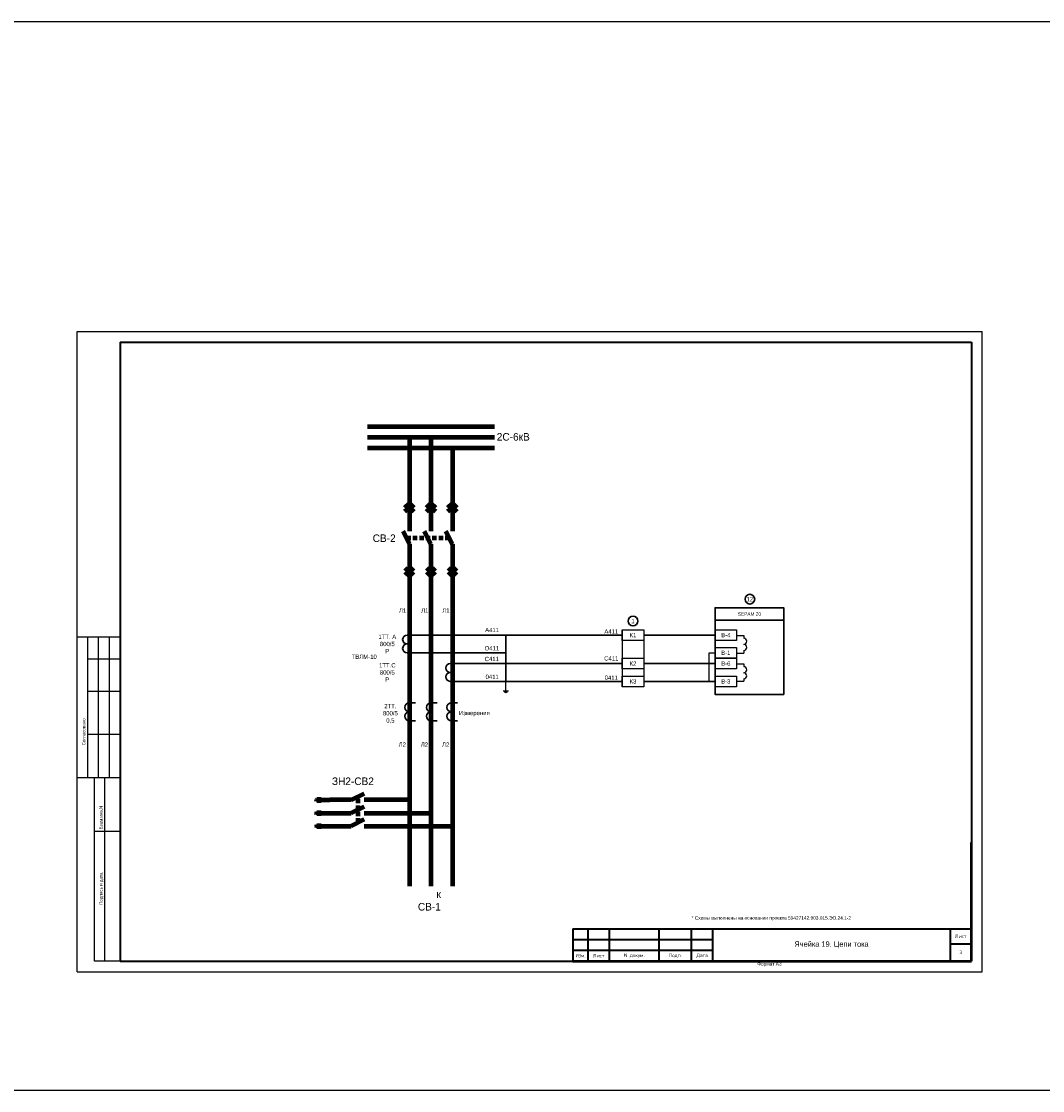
# Model space of a CAD drawing. Header units: millimetres. Extents: x 4897 to 12009, y -3017 to 2708.
# Tile 35 of 86: x 6006 to 6480, y 658 to 1154. Entities that reach past the tile are written whole.
import ezdxf

# ---------------------------------------------------------------- set-up
doc = ezdxf.new("R2010")
doc.units = ezdxf.units.MM
doc.linetypes.add('JIS_02_2.0', pattern=[3, 2, -1])
doc.layers.add('основная 0.5', color=7, linetype='Continuous', lineweight=50)
doc.styles.add('SIMPLEX', font='txt', dxfattribs={"height": 5})

msp = doc.modelspace()

# ---------------------------------------------------------------- linework, layer by layer
for p, q in [((6031.52, 712.59), (6031.52, 1009.64)), ((6031.52, 1009.64), (6451.53, 1009.64)), ((6031.52, 712.59), (6031.52, 1009.64)), ((6451.53, 712.59), (6451.53, 1009.64)), ((6451.53, 712.59), (6451.53, 1009.64)), ((6284.5, 871.33), (6284.5, 844.85)), ((6294.5, 871.33), (6294.5, 844.85)), ((6337.57, 868.66), (6340.94, 868.66)), ((6340.94, 868.66), (6340.94, 867.41)), ((6051.52, 867.82), (6031.52, 867.82)), ((6036.52, 802.82), (6036.52, 867.82)), ((6041.52, 802.82), (6041.52, 867.82)), ((6046.52, 802.82), (6046.52, 867.82)), ((6324.86, 847.35), (6324.86, 860.64)), ((6324.86, 860.64), (6327.57, 860.64)), ((6337.57, 860.47), (6340.94, 860.47)), ((6340.94, 861.72), (6340.94, 860.47)), ((6036.52, 857.82), (6051.52, 857.82)), ((6337.57, 855.47), (6340.94, 855.47)), ((6340.94, 855.47), (6340.94, 854.22)), ((6340.94, 848.55), (6340.94, 847.45)), ((6230.49, 843.33), (6230.49, 847.35)), ((6337.57, 847.45), (6340.94, 847.45)), ((6036.52, 842.82), (6051.52, 842.82)), ((6229.24, 843.05), (6231.74, 843.05)), ((6229.74, 842.55), (6231.24, 842.55)), ((6230.24, 842.33), (6230.49, 842.08)), ((6230.24, 842.33), (6230.74, 842.33)), ((6230.74, 842.33), (6230.49, 842.08)), ((6036.52, 822.82), (6051.52, 822.82)), ((6031.52, 802.82), (6051.52, 802.82)), ((6039.52, 717.64), (6039.52, 802.82)), ((6044.4, 717.64), (6044.4, 802.82)), ((6039.52, 777.82), (6051.52, 777.82)), ((6051.52, 717.64), (6039.52, 717.64)), ((6031.52, 712.59), (6451.53, 712.59))]:
    msp.add_line(p, q)
at = {"lineweight": 40}
for p, q in [((6051.52, 1004.64), (6446.62, 1004.64)), ((6446.62, 1004.64), (6446.62, 717.64)), ((6261.62, 732.63), (6326.62, 732.63)), ((6436.62, 732.64), (6436.62, 717.64)), ((6261.62, 727.63), (6326.62, 727.63)), ((6436.62, 725.64), (6446.62, 725.64)), ((6261.62, 722.63), (6326.62, 722.63)), ((6051.52, 717.64), (6446.62, 717.64))]:
    msp.add_line(p, q, dxfattribs=at)
at = {"linetype": 'Continuous', "lineweight": 40}
msp.add_line((6051.52, 1004.64), (6051.52, 717.64), dxfattribs=at)
at = {"color": 40, "lineweight": 100, "true_color": 0xf8d731}
for p, q in [((6166.23, 965.63), (6225.2, 965.64)), ((6185.72, 960.2), (6185.71, 917.03)), ((6182.71, 917.03), (6185.71, 911.03)), ((6185.71, 911.03), (6185.7, 752.34)), ((6143.68, 793.59), (6143.68, 791.09)), ((6158.74, 792.34), (6164.74, 795.35)), ((6142.68, 792.59), (6142.43, 792.34)), ((6142.68, 792.09), (6142.43, 792.34)), ((6142.68, 792.59), (6142.68, 792.09)), ((6143.18, 793.09), (6143.18, 791.59)), ((6143.68, 792.34), (6148.74, 792.34)), ((6158.74, 792.34), (6148.74, 792.34)), ((6185.7, 792.34), (6164.74, 792.34))]:
    msp.add_line(p, q, dxfattribs=at)
at = {"color": 3, "lineweight": 100}
for p, q in [((6166.23, 960.63), (6225.2, 960.63)), ((6195.72, 960.63), (6195.72, 917.03)), ((6195.71, 911.03), (6192.71, 917.03)), ((6195.71, 911.03), (6195.7, 752.34)), ((6164.74, 789.22), (6158.74, 786.22)), ((6142.68, 786.47), (6142.43, 786.22)), ((6142.68, 785.97), (6142.43, 786.22)), ((6142.68, 786.47), (6142.68, 785.97)), ((6143.18, 786.97), (6143.18, 785.47)), ((6143.68, 787.47), (6143.68, 784.97)), ((6143.68, 786.22), (6148.74, 786.22)), ((6148.74, 786.22), (6158.74, 786.22)), ((6164.74, 786.22), (6195.71, 786.22))]:
    msp.add_line(p, q, dxfattribs=at)
at = {"color": 1, "lineweight": 100}
for p, q in [((6166.23, 955.63), (6225.2, 955.65)), ((6205.71, 955.64), (6205.71, 917.03)), ((6205.73, 911.03), (6202.71, 917.03)), ((6205.73, 911.03), (6205.71, 752.34)), ((6142.68, 780.47), (6142.43, 780.22)), ((6142.68, 779.97), (6142.43, 780.22)), ((6142.68, 780.47), (6142.68, 779.97)), ((6143.18, 780.97), (6143.18, 779.47)), ((6143.68, 781.47), (6143.68, 778.97)), ((6143.68, 780.22), (6148.74, 780.22)), ((6148.74, 780.22), (6158.74, 780.22)), ((6164.74, 783.22), (6158.74, 780.2)), ((6164.74, 780.22), (6205.72, 780.22))]:
    msp.add_line(p, q, dxfattribs=at)
at = {"lineweight": 100}
for p, q in [((6183.65, 928.01), (6185.71, 929.97)), ((6183.65, 926.11), (6185.71, 928.08)), ((6185.71, 929.97), (6187.77, 928.01)), ((6185.71, 928.08), (6187.77, 926.11)), ((6193.65, 928.01), (6195.71, 929.97)), ((6193.65, 926.11), (6195.71, 928.08)), ((6195.71, 929.97), (6197.77, 928.01)), ((6195.71, 928.08), (6197.77, 926.11)), ((6203.64, 928.01), (6205.71, 929.97)), ((6203.64, 926.11), (6205.71, 928.08)), ((6205.71, 929.97), (6207.77, 928.01)), ((6205.71, 928.08), (6207.77, 926.11)), ((6183.65, 900.04), (6185.71, 898.08)), ((6183.65, 898.15), (6185.71, 896.18)), ((6185.71, 898.08), (6187.77, 900.04)), ((6185.71, 896.18), (6187.77, 898.15)), ((6193.65, 900.04), (6195.71, 898.08)), ((6193.65, 898.15), (6195.71, 896.18)), ((6195.71, 898.08), (6197.78, 900.04)), ((6195.71, 896.18), (6197.78, 898.15)), ((6203.65, 900.04), (6205.71, 898.08)), ((6203.65, 898.15), (6205.71, 896.18)), ((6205.71, 898.08), (6207.77, 900.04)), ((6205.71, 896.18), (6207.77, 898.15))]:
    msp.add_line(p, q, dxfattribs=at)
at = {"linetype": 'JIS_02_2.0', "lineweight": 100}
for p, q in [((6204.36, 913.75), (6184.35, 913.75)), ((6162.03, 781.85), (6162.03, 793.7))]:
    msp.add_line(p, q, dxfattribs=at)
at = {"color": 2, "lineweight": 30}
for p, q in [((6184.66, 868.83), (6284.5, 868.83)), ((6294.5, 868.83), (6327.57, 868.83))]:
    msp.add_line(p, q, dxfattribs=at)
at = {"lineweight": 30}
for p, q in [((6230.49, 868.83), (6230.49, 847.35)), ((6184.66, 860.59), (6230.49, 860.59)), ((6204.66, 847.38), (6284.5, 847.35)), ((6294.5, 847.35), (6327.57, 847.35)), ((6185.71, 837.38), (6188.56, 837.38)), ((6195.71, 837.38), (6198.56, 837.38)), ((6205.23, 837.38), (6208.09, 837.38)), ((6185.71, 829.13), (6188.56, 829.13)), ((6195.71, 829.13), (6198.56, 829.13)), ((6205.23, 829.13), (6208.09, 829.13))]:
    msp.add_line(p, q, dxfattribs=at)
at = {"linetype": 'Continuous'}
for p, q in [((6051.52, 858.65), (6051.52, 838.65)), ((6051.52, 818.65), (6051.52, 798.65))]:
    msp.add_line(p, q, dxfattribs=at)
at = {"color": 1, "lineweight": 30}
for p, q in [((6204.66, 855.64), (6284.5, 855.64)), ((6294.5, 855.64), (6327.57, 855.64))]:
    msp.add_line(p, q, dxfattribs=at)
at = {"color": 1}
msp.add_lwpolyline([(5068.94, 1153.52), (9172.62, 1153.52), (9172.62, 657.53), (5068.94, 657.53)], close=True, dxfattribs=at)
at = {"lineweight": 50}
for points, const_width in [([(6185.71, 879.79, 1), (6185.71, 880.25, 1)], 0.378), ([(6195.71, 879.79, 1), (6195.71, 880.25, 1)], 0.378), ([(6205.71, 879.79, 1), (6205.71, 880.25, 1)], 0.378), ([(6230.49, 855.92, 1), (6230.49, 855.37, 1)], 0.45), ([(6230.49, 847.63, 1), (6230.49, 847.08, 1)], 0.45), ([(6324.86, 847.62, 1), (6324.86, 847.07, 1)], 0.45), ([(6185.71, 817.9, 1), (6185.71, 818.36, 1)], 0.378), ([(6195.71, 817.9, 1), (6195.71, 818.36, 1)], 0.378), ([(6205.71, 817.9, 1), (6205.71, 818.36, 1)], 0.378)]:
    msp.add_lwpolyline(points, format="xyb", close=True, dxfattribs=dict(at, const_width=const_width))
at = {"lineweight": 30}
msp.add_lwpolyline([(6327.57, 881.48), (6327.57, 881.48), (6359.47, 881.48), (6359.47, 875.8), (6327.57, 875.8), (6327.57, 881.48)], dxfattribs=at)
msp.add_lwpolyline([(6327.57, 875.8), (6359.47, 875.8), (6359.47, 841.34), (6327.57, 841.34)], close=True, dxfattribs=at)
for points in [[(6294.5, 866.33), (6284.5, 866.33), (6284.5, 871.33), (6294.5, 871.33)], [(6337.57, 866.33), (6327.57, 866.33), (6327.57, 871.33), (6337.57, 871.33)], [(6337.57, 858.14), (6327.57, 858.14), (6327.57, 863.14), (6337.57, 863.14)], [(6294.5, 853.14), (6284.5, 853.14), (6284.5, 858.14), (6294.5, 858.14)], [(6337.57, 853.14), (6327.57, 853.14), (6327.57, 858.14), (6337.57, 858.14)], [(6294.5, 844.85), (6284.5, 844.85), (6284.5, 849.85), (6294.5, 849.85)], [(6337.57, 844.85), (6327.57, 844.85), (6327.57, 849.85), (6337.57, 849.85)]]:
    msp.add_lwpolyline(points, close=True)
at = {"color": 2, "lineweight": 100, "const_width": 0.45}
msp.add_lwpolyline([(6185.7, 792.62, 1), (6185.7, 792.07, 1)], format="xyb", close=True, dxfattribs=at)
at = {"color": 3, "lineweight": 100, "const_width": 0.45}
msp.add_lwpolyline([(6195.71, 786.49, 1), (6195.71, 785.94, 1)], format="xyb", close=True, dxfattribs=at)
at = {"color": 1, "lineweight": 100, "const_width": 0.45}
msp.add_lwpolyline([(6205.71, 780.49, 1), (6205.71, 779.94, 1)], format="xyb", close=True, dxfattribs=at)
at = {"lineweight": 30}
for centre in [(6343.73, 885.5), (6289.5, 875.35)]:
    msp.add_circle(centre, 2.25, dxfattribs=at)
for centre in [(6184.66, 866.77), (6184.66, 862.65), (6204.66, 853.56), (6204.66, 849.44), (6185.71, 835.32), (6195.71, 835.32), (6205.23, 835.32), (6185.71, 831.19), (6195.71, 831.19), (6205.23, 831.19)]:
    msp.add_arc(centre, 2.06, 90, 270, dxfattribs=at)
at = {"linetype": 'Continuous', "lineweight": 25, "ltscale": 4.8}
for centre, radius, start, end in [((6340.86, 865.96), 1.42, 273.4009, 86.5991), ((6340.85, 863.14), 1.4, 273.5487, 86.4513), ((6340.86, 852.77), 1.42, 273.4009, 86.5991), ((6340.85, 849.95), 1.4, 273.5487, 86.4513)]:
    msp.add_arc(centre, radius, start, end, dxfattribs=at)
at = {"layer": 'основная 0.5', "color": 0}
for p, q in [((6446.62, 717.64), (6446.62, 772.64)), ((6261.62, 717.64), (6446.62, 717.64))]:
    msp.add_line(p, q, dxfattribs=at)
at = {"layer": 'основная 0.5', "lineweight": 40}
for p, q in [((6261.62, 732.63), (6261.62, 717.64)), ((6268.62, 717.64), (6268.62, 732.63)), ((6278.62, 717.64), (6278.62, 732.63)), ((6301.62, 717.64), (6301.62, 732.63)), ((6316.62, 717.64), (6316.62, 732.63)), ((6326.62, 717.64), (6326.62, 732.64)), ((6326.62, 732.64), (6446.62, 732.64))]:
    msp.add_line(p, q, dxfattribs=at)

# ---------------------------------------------------------------- texts
at = {"linetype": 'Continuous', "style": 'SIMPLEX'}
for s, p in [('Согласовано', (6035.35, 817.7)), ('Взам.инв.N', (6043.35, 778.7)), ('Подпись и дата', (6043.35, 743.7))]:
    msp.add_text(s, height=1.5, rotation=90, dxfattribs=at).set_placement(p)
at = {"style": 'SIMPLEX'}
for s, insert, char_height, width, attachment_point in [('2С-6кВ', (6241.59, 960.77), 3.5, 13.0446, 6), ('СВ-2', (6179.36, 913.75), 3.5, 10.3271, 6), ('12', (6343.73, 885.5), 2, 4.3874, 5), ('Л1', (6182.58, 880.24), 2, 9.9995, 5), ('Л1', (6192.84, 880.24), 2, 9.9995, 5), ('Л1', (6202.69, 880.24), 2, 9.9995, 5), ('1', (6289.5, 875.35), 2, 4.3874, 5), ('1ТТ. А\\P800/5\\PР', (6175.48, 864.71), 2, 9.9995, 5), ('A411', (6224.12, 871.2), 2, 9.9995, 5), ('A411', (6279.43, 870.51), 2, 9.9995, 5), ('О411', (6224.01, 862.71), 2, 9.9995, 5), ('ТВЛМ-10', (6164.77, 858.78), 2, 9.9995, 5), ('C411', (6223.98, 857.74), 2, 9.9995, 5), ('C411', (6279.43, 858.01), 2, 9.9995, 5), ('1ТТ.С\\P800/5\\PР', (6175.48, 851.5), 2, 9.9995, 5), ('0411', (6224.14, 849.45), 2, 9.9995, 5), ('0411', (6279.43, 849.07), 2, 9.9995, 5), ('\\A1;2ТТ.\\P800/5\\P0,5', (6176.91, 832.39), 2, 9.9995, 5), ('\\A1;Измерения', (6215.88, 832.39), 2, 9.9995, 5), ('Л2', (6182.44, 818.02), 2, 9.9995, 5), ('Л2', (6192.7, 818.02), 2, 9.9995, 5), ('Л2', (6202.54, 818.02), 2, 9.9995, 5), ('ЗН2-СВ2', (6169.26, 801.02), 3.5, 13.0446, 6), ('к СВ-1', (6200.34, 745.71), 3.5, 11.0941, 6)]:
    msp.add_mtext(s, dxfattribs=dict(at, insert=insert, char_height=char_height, width=width, attachment_point=attachment_point))
at = {"color": 7, "insert": (6343.52, 878.64), "char_height": 1.6, "width": 31.9056, "attachment_point": 5, "style": 'SIMPLEX'}
msp.add_mtext('{\\C256;SEPAM 20}', dxfattribs=at)
at = {"char_height": 2, "attachment_point": 5, "rotation": 0, "style": 'SIMPLEX'}
for s, insert, width in [('К1', (6289.5, 868.83), 9.9996), ('B-4', (6332.57, 868.83), 9.9995), ('B-1', (6332.57, 860.64), 9.9995), ('К2', (6289.5, 855.64), 9.9995), ('B-6', (6332.57, 855.64), 9.9995), ('К3', (6289.5, 847.35), 9.9995), ('B-3', (6332.57, 847.35), 9.9995)]:
    msp.add_mtext(s, dxfattribs=dict(at, insert=insert, width=width))
at = {"lineweight": 35, "attachment_point": 5, "line_spacing_factor": 0.8, "style": 'SIMPLEX'}
for s, insert, char_height, width in [('\\pi-4.8,l6.4,t6.4;*^IСхемы выполнены на основании проекта 59427142.903.015.ЭО.24.1-2', (6352.9, 737.4), 1.6, 185), ('{\\Fromans|c204;Лист}', (6441.62, 729.14), 1.6, 10), ('Ячейка 19. Цепи тока', (6381.62, 725.14), 2.5, 110), ('{\\Fromans|c204;Изм.}', (6265.12, 720.13), 1.6, 7), ('{\\Fromans|c204;Лист}', (6273.62, 720.13), 1.6, 10), ('{\\Fromans|c0;N \\Fromans|c204;докум.}', (6290.12, 720.13), 1.6, 23), ('{\\Fromans|c204;Подп.}', (6309.12, 720.13), 1.6, 15), ('{\\Fromans|c204;Дата}', (6321.62, 720.13), 1.6, 10), ('{\\Fromans|c204;3}', (6441.62, 721.64), 1.6, 10)]:
    msp.add_mtext(s, dxfattribs=dict(at, insert=insert, char_height=char_height, width=width))
at = {"lineweight": 30, "insert": (6347.22, 717.11), "char_height": 1.6, "attachment_point": 1, "style": 'SIMPLEX'}
msp.add_mtext_dynamic_manual_height_columns('Формат А3', width=45.8537, gutter_width=12.5, heights=[0], dxfattribs=at)

doc.saveas('drawing.dxf')
